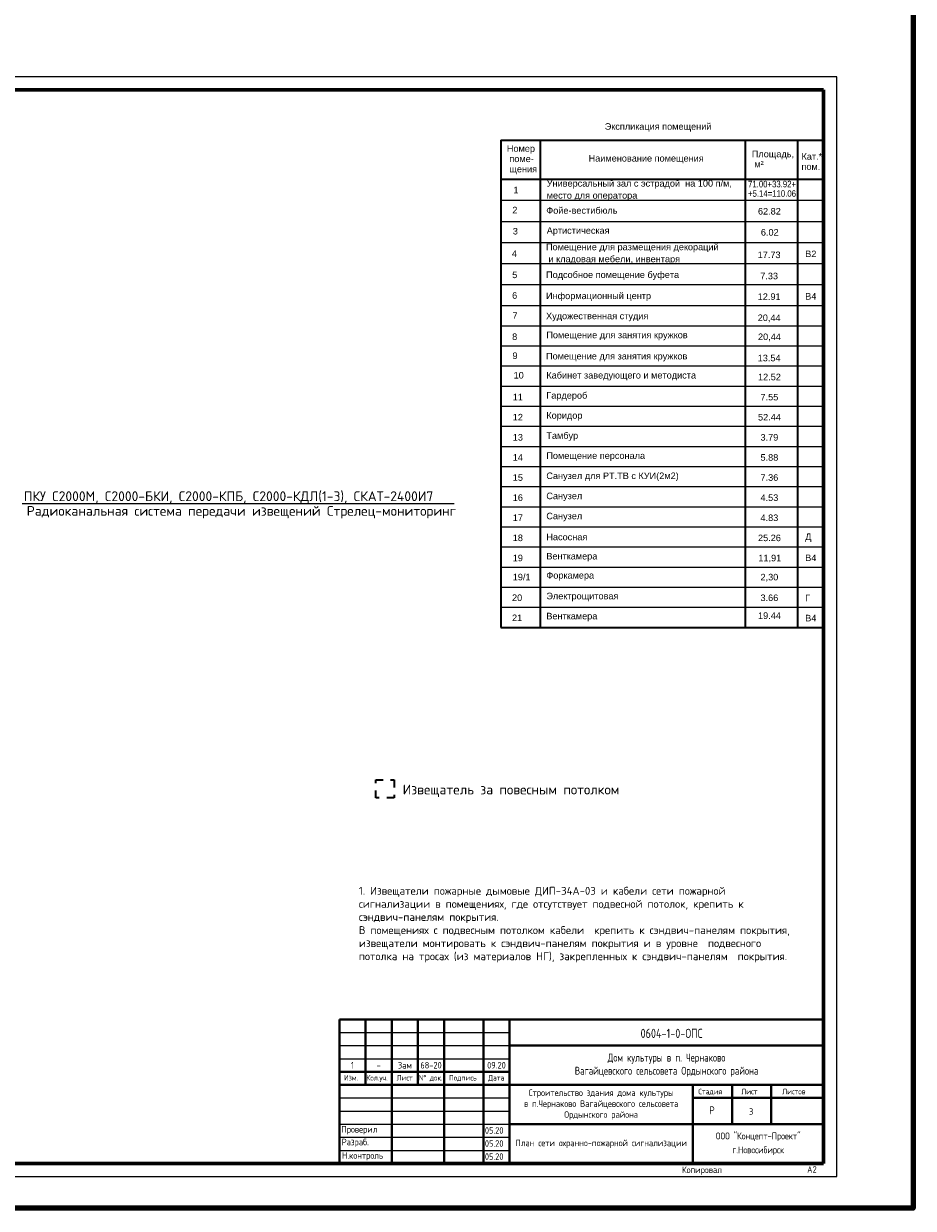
# Model space of a CAD drawing. Header units: millimetres. Extents: x -119471 to 297097, y -64331 to 65495.
# Tile 21 of 54: x -89296 to -55308, y -49401 to -4160. Entities that reach past the tile are written whole.
import ezdxf
from ezdxf.enums import TextEntityAlignment as Align

# ---------------------------------------------------------------- set-up
doc = ezdxf.new("R2010")
doc.units = ezdxf.units.MM
doc.linetypes.add('Dashed', pattern=[564.444447, 282.222223, -282.222223])
for name, color, linetype, lineweight in [('12 рамка штамп', 250, 'Continuous', 35), ('13 названия помещений', 14, 'Continuous', 25), ('60 Оповещение', 213, 'Continuous', 35), ('Формат', 7, 'Continuous', 50)]:
    doc.layers.add(name, color=color, linetype=linetype, lineweight=lineweight)
doc.styles.add('GOST 2.304', font='cs_gost2304.shx')
doc.styles.add('My styl2', font='isocpeur.ttf')
doc.styles.add('ГОСТ 2.304', font='CS_Gost2304.shx')
doc.styles.add('СГЕНЕРИР_СТИЛЬ_1', font='arial.ttf')

# ---------------------------------------------------------------- blocks, each defined once
blk = doc.blocks.new('штамп')
at = {"layer": 'Формат', "color": 7, "linetype": 'Continuous', "lineweight": 40, "ltscale": 10, "extrusion": (0, 1, 0)}
for points, elevation in [([(-3954597, 0), (-3973097, 0)], -1274694), ([(-3961097, 0), (-3973097, 0)], -1275694), ([(-3954597, 0), (-3961097, 0)], -1276694), ([(-3954597, 0), (-3973097, 0)], -1277194), ([(-3968097, 0), (-3973097, 0)], -1277694), ([(-3961097, 0), (-3973097, 0)], -1278694)]:
    blk.add_lwpolyline(points, dxfattribs=dict(at, elevation=elevation))
at = {"layer": 'Формат', "color": 7, "linetype": 'Continuous', "lineweight": 40, "ltscale": 10, "extrusion": (1, 0, 0)}
for points, elevation in [([(-1280194, 0), (-1274694, 0)], 3954597), ([(-1274694, 0), (-1277194, 0)], 3955597), ([(-1274694, 0), (-1280194, 0)], 3956597), ([(-1274694, 0), (-1277194, 0)], 3957597), ([(-1274694, 0), (-1280194, 0)], 3958597), ([(-1274694, 0), (-1280194, 0)], 3960097), ([(-1280194, 0), (-1274695, 0)], 3961097), ([(-1280194, 0), (-1277194, 0)], 3968097), ([(-1277194, 0), (-1280194, 0)], 3968097), ([(-1277194, 0), (-1278694, 0)], 3969597), ([(-1277194, 0), (-1278694, 0)], 3971097)]:
    blk.add_lwpolyline(points, dxfattribs=dict(at, elevation=elevation))
at = {"layer": 'Формат', "color": 7, "linetype": 'Continuous', "lineweight": 25, "extrusion": (0, 1, 0)}
for elevation in [-1275194, -1275694, -1276194, -1277694, -1278194, -1278194, -1278694, -1278694, -1279194, -1279194, -1279694, -1279694]:
    blk.add_lwpolyline([(-3954597, 0), (-3961097, 0)], dxfattribs=dict(at, elevation=elevation))
at = {"layer": '12 рамка штамп', "style": 'GOST 2.304'}
for s, p in [('Проверил', (3954673, -1279015)), ('Разраб.', (3954685, -1279501)), ('Н.контроль', (3954699, -1280013))]:
    blk.add_text(s, height=250, dxfattribs=at).set_placement(p)
at = {"layer": '12 рамка штамп', "linetype": 'Continuous', "attachment_point": 5, "style": 'GOST 2.304'}
for s, insert, char_height in [('\\A1;0604-1-0-ОПС', (3967288, -1275226), 350), ('Дом культуры в п. Чернаково \\PВагайцевского сельсовета Ордынского района', (3967097, -1276444), 300), ('Строительство здания дома культуры\\Pв п.Чернаково Вагайцевского сельсовета\\PОрдынского района', (3964597, -1277944), 250)]:
    blk.add_mtext(s, dxfattribs=dict(at, insert=insert, char_height=char_height))
at = {"layer": 'Формат', "linetype": 'Continuous', "style": 'GOST 2.304'}
for s, height, p in [('Изм.', 210, (3954774, -1277027)), ('Кол.уч.', 210, (3955622, -1277027)), ('Лист', 210, (3956784, -1277027)), ('N%%D док.', 210, (3957626, -1277027)), ('Подпись', 210, (3958784, -1277027)), ('Дата', 210, (3960284, -1277027)), ('Стадия', 210, (3968311, -1277554)), ('Лист', 210, (3969956, -1277554)), ('Листов', 210, (3971516, -1277554)), ('05.20', 250, (3960154, -1279058)), ('05.20', 250, (3960154, -1279558)), ('05.20', 250, (3960154, -1280058))]:
    blk.add_text(s, height=height, dxfattribs=at).set_placement(p)
at = {"layer": 'Формат', "style": 'GOST 2.304'}
blk.add_text('Р', height=300, dxfattribs=at).set_placement((3968734, -1278314))
for s, p in [('ООО "Концепт-Проект"', (3970597, -1279143)), ('г.Новосибирск', (3970597, -1279675))]:
    blk.add_text(s, height=260, dxfattribs=at).set_placement(p, align=Align.MIDDLE_CENTER)

msp = doc.modelspace()

# ---------------------------------------------------------------- linework, layer by layer
at = {"linetype": 'Continuous', "lineweight": 35}
for p, q in [((-71065.4, -8603.5), (-58733.9, -8603.5)), ((-71065.4, -8603.5), (-71065.4, -27213.5)), ((-69565.4, -8603.5), (-69565.4, -27213.5)), ((-61733.9, -8603.5), (-61733.9, -27213.5)), ((-59733.9, -8603.5), (-59733.9, -27213.5)), ((-71065.4, -10103.5), (-58733.9, -10103.5)), ((-71065.4, -27213.5), (-58733.9, -27213.5))]:
    msp.add_line(p, q, dxfattribs=at)
at = {"linetype": 'Continuous'}
for p, q in [((-71065.4, -10903.5), (-58733.9, -10903.5)), ((-71065.4, -11710.9), (-58733.9, -11710.9)), ((-71065.4, -12510.9), (-58733.9, -12510.9)), ((-71065.4, -13318.2), (-58733.9, -13318.2)), ((-71065.4, -14118.2), (-58733.9, -14118.2)), ((-71065.4, -14925.5), (-58733.9, -14925.5)), ((-71065.4, -15693.5), (-58733.9, -15693.5)), ((-71065.4, -16461.5), (-58733.9, -16461.5)), ((-71065.4, -17229.5), (-58733.9, -17229.5)), ((-71065.4, -17997.5), (-58733.9, -17997.5)), ((-71065.4, -18765.5), (-58733.9, -18765.5)), ((-71065.4, -19533.5), (-58733.9, -19533.5)), ((-71065.4, -20301.5), (-58733.9, -20301.5)), ((-71065.4, -21069.5), (-58733.9, -21069.5)), ((-71065.4, -21837.5), (-58733.9, -21837.5)), ((-71065.4, -22605.5), (-58733.9, -22605.5)), ((-71065.4, -23373.5), (-58733.9, -23373.5)), ((-71065.4, -24141.5), (-58733.9, -24141.5)), ((-71065.4, -24909.5), (-58733.9, -24909.5)), ((-71065.4, -25677.5), (-58733.9, -25677.5)), ((-71065.4, -26445.5), (-58733.9, -26445.5)), ((-71065.4, -27213.5), (-58733.9, -27213.5))]:
    msp.add_line(p, q, dxfattribs=at)
at = {"layer": '12 рамка штамп', "color": 7, "linetype": 'Continuous', "lineweight": 25, "ltscale": 100, "extrusion": (0, 1, 0)}
for points, elevation in [([(58233.9, 0), (117633.9, 0)], -6187.3), ([(117633.9, 0), (58233.9, 0)], -48187.3)]:
    msp.add_lwpolyline(points, dxfattribs=dict(at, elevation=elevation))
at = {"layer": '12 рамка штамп', "color": 7, "linetype": 'Continuous', "lineweight": 25, "ltscale": 100, "extrusion": (1, 0, 0), "elevation": -58233.9}
msp.add_lwpolyline([(-48187.3, 0), (-6187.3, 0)], dxfattribs=at)
at = {"layer": '12 рамка штамп', "color": 7, "linetype": 'Continuous', "lineweight": 60, "ltscale": 100, "extrusion": (0, 1, 0)}
for points, elevation in [([(58733.9, 0), (115633.9, 0)], -6687.3), ([(115633.9, 0), (58733.9, 0)], -47687.3), ([(77233.9, 0), (58733.9, 0)], -47687.3)]:
    msp.add_lwpolyline(points, dxfattribs=dict(at, elevation=elevation))
at = {"layer": '12 рамка штамп', "color": 7, "linetype": 'Continuous', "lineweight": 60, "ltscale": 100, "extrusion": (1, 0, 0), "elevation": -58733.9}
for points in [[(-47687.3, 0), (-6687.3, 0)], [(-47687.3, 0), (-42187.3, 0)]]:
    msp.add_lwpolyline(points, dxfattribs=at)
at = {"layer": '13 названия помещений', "lineweight": 25, "ltscale": 100}
msp.add_line((-89347.8, -22479.5), (-72855.4, -22479.5), dxfattribs=at)
at = {"layer": '60 Оповещение', "lineweight": 100, "ltscale": 100}
msp.add_lwpolyline([(-119470.9, 27105.8), (-55308.1, 27105.8), (-55308.1, -49400.6), (-119470.9, -49400.6)], close=True, dxfattribs=at)
at = {"layer": '60 Оповещение', "color": 1, "linetype": 'Dashed'}
msp.add_lwpolyline([(-75842.4, -33042), (-75144.4, -33042), (-75144.4, -33724.1), (-75842.4, -33724.1)], close=True, dxfattribs=at)

# ---------------------------------------------------------------- block references
at = {"color": 7, "linetype": 'Continuous', "lineweight": 15}
msp.add_blockref('штамп', (-4031831.2, 1232506.8), dxfattribs=at)

# ---------------------------------------------------------------- texts
at = {"ltscale": 100, "style": 'My styl2'}
for s, p in [('ПКУ С2000М, С2000-БКИ, С2000-КПБ, С2000-КДЛ(1-3), СКАТ-2400И7 ', (-89296.2, -22392.6)), ('Радиоканальная система передачи извещений Стрелец-мониторинг', (-89180.1, -22953))]:
    msp.add_text(s, height=375.046, dxfattribs=at).set_placement(p)
at = {"linetype": 'Continuous', "char_height": 250, "style": 'СГЕНЕРИР_СТИЛЬ_1'}
for s, insert, attachment_point in [('\\A1;{\\fArial|b0|i0|c204|p38;Экспликация помещений}', (-67097.8, -8282.1), 7), ('\\A1;{\\fArial|b0|i0|c204|p38;Наименование помещения}', (-67713.2, -9496.8), 7), ('\\A1;{\\fArial|b0|i0|c204|p38;1}', (-70584.8, -10636.8), 7), ('\\A1;{\\fArial|b0|i0|c204|p38;2}', (-70629.5, -11403.6), 7), ('\\A1;{\\fArial|b0|i0|c204|p38;Фойе-вестибюль}', (-69330.8, -11294), 4), ('\\A1;{\\fArial|b0|i0|c204|p38;3}', (-70608.1, -12213.1), 7), ('\\A1;{\\fArial|b0|i0|c204|p38;Артистическая}', (-69313.9, -12096.3), 4), ('\\A1;{\\fArial|b0|i0|c204|p38;4}', (-70646.1, -13068.3), 7), ('\\A1;{\\fArial|b0|i0|c204|p38;5}', (-70633.1, -13879.6), 7), ('\\A1;Подсобное помещение буфета', (-69340.2, -13783.5), 4), ('\\A1;{\\fArial|b0|i0|c204|p38;6}', (-70636.1, -14668), 7), ('\\A1;Информационный центр', (-69340.2, -14590.8), 4), ('\\A1;{\\fArial|b0|i0|c204|p38;7}', (-70620.8, -15429.6), 7), ('\\A1;{\\fArial|b0|i0|c204|p38;Художественная студия }', (-69340.2, -15358.8), 4), ('\\A1;{\\fArial|b0|i0|c204|p38;8}', (-70634.9, -16243.4), 7), ('\\A1;{\\fArial|b0|i0|c204|p38;Помещение для занятия кружков}', (-69328.4, -16085.2), 4), ('\\A1;{\\fArial|b0|i0|c204|p38;9}', (-70622.8, -16969.7), 7), ('\\A1;{\\fArial|b0|i0|c204|p38;Помещение для занятия кружков }', (-69340.2, -16894.8), 4), ('\\A1;{\\fArial|b0|i0|c204|p38;10}', (-70579.5, -17714.5), 7), ('\\A1;{\\fArial|b0|i0|c204|p38;Кабинет заведующего и методиста}', (-69328.4, -17623.5), 4), ('\\A1;{\\fArial|b0|i0|c204|p38;11}', (-70611.1, -18543.3), 7), ('\\A1;{\\fArial|b0|i0|c204|p38;Гардероб}', (-69328.4, -18391.5), 4), ('\\A1;{\\fArial|b0|i0|c204|p38;12}', (-70611.1, -19311.3), 7), ('\\A1;{\\fArial|b0|i0|c204|p38;Коридор}', (-69328.4, -19157.3), 4), ('\\A1;{\\fArial|b0|i0|c204|p38;13}', (-70611.1, -20083.5), 7), ('\\A1;{\\fArial|b0|i0|c204|p38;Тамбур }', (-69328.4, -19927.5), 4), ('\\A1;{\\fArial|b0|i0|c204|p38;14}', (-70611.1, -20847.3), 7), ('\\A1;{\\fArial|b0|i0|c204|p38;Помещение персонала}', (-69328.4, -20693.2), 4), ('\\A1;{\\fArial|b0|i0|c204|p38;15}', (-70611.1, -21619.4), 7), ('\\A1;Санузел для РТ.ТВ с КУИ(2м2)', (-69328.4, -21463.2), 4), ('\\A1;{\\fArial|b0|i0|c204|p38;16}', (-70611.1, -22387.4), 7), ('\\A1;{\\fArial|b0|i0|c204|p38;Санузел}', (-69328.4, -22231.3), 4), ('\\A1;{\\fArial|b0|i0|c204|p38;17}', (-70611.1, -23151.3), 7), ('\\A1;{\\fArial|b0|i0|c204|p38;Санузел}', (-69328.4, -22999.3), 4), ('\\A1;{\\fArial|b0|i0|c204|p38;18}', (-70611.1, -23923.4), 7), ('\\A1;Насосная', (-69328.4, -23765.4), 4), ('\\A1;{\\fArial|b0|i0|c204|p38;Венткамера}', (-69328.4, -24533.2), 4), ('\\A1;{\\fArial|b0|i0|c204|p38;19}', (-70611.1, -24691.4), 7), ('\\A1;{\\fArial|b0|i0|c204|p38;19/1}', (-70611.1, -25421.5), 7), ('\\A1;{\\fArial|b0|i0|c204|p38;Форкамера}', (-69328.4, -25263.4), 4), ('\\A1;{\\fArial|b0|i0|c204|p38;20}', (-70638.9, -26211), 7), ('\\A1;{\\fArial|b0|i0|c204|p38;Электрощитовая}', (-69328.4, -26055), 4), ('\\A1;{\\fArial|b0|i0|c204|p38;21}', (-70638.9, -26974.9), 7), ('\\A1;{\\fArial|b0|i0|c204|p38;Венткамера}', (-69328.4, -26820.8), 4)]:
    msp.add_mtext(s, dxfattribs=dict(at, insert=insert, attachment_point=attachment_point))
at = {"linetype": 'Continuous', "char_height": 250, "attachment_point": 7, "style": 'СГЕНЕРИР_СТИЛЬ_1'}
for s, insert, line_spacing_factor in [('\\A1;{\\fArial|b0|i0|c204|p38;Номер\\P\\fArial|b0|i0|c204|p38; поме-\\P\\fArial|b0|i0|c204|p38; щения}', (-70837.2, -9910.2), 0.941896), ('\\A1;{\\fArial|b0|i0|c204|p38;Площадь,\\P\\fArial|b0|i0|c204|p38; м²}', (-61477.9, -9651.3), 0.936117), ('\\A1;{\\fArial|b0|i0|c204|p38;Кат.*\\P\\fArial|b0|i0|c204|p38;пом.}', (-59581, -9746), 0.933765)]:
    msp.add_mtext(s, dxfattribs=dict(at, insert=insert, line_spacing_factor=line_spacing_factor))
at = {"linetype": 'Continuous', "char_height": 250, "attachment_point": 4, "style": 'СГЕНЕРИР_СТИЛЬ_1'}
for s, insert, width, line_spacing_factor in [('\\A1;Универсальный зал с эстрадой  на 100 п/м, \\Pместо для оператора ', (-69313.9, -10524.5), 7579.983, 1.102037), ('\\A1;Помещение для размещения декораций\\P и кладовая мебели, инвентаря', (-69341.7, -12953.7), 7607.803, 1.102435)]:
    msp.add_mtext(s, dxfattribs=dict(at, insert=insert, width=width, line_spacing_factor=line_spacing_factor))
at = {"color": 7, "linetype": 'Continuous', "char_height": 250, "attachment_point": 4, "style": 'СГЕНЕРИР_СТИЛЬ_1'}
for s, insert in [('\\A1;{\\W0.850000x;\\fArial|b0|i0|c204|p38;71.00+33.92+}', (-61622.3, -10286.5)), ('\\A1;{\\W0.850000x;\\fArial|b0|i0|c204|p38;+5.14=110.06}', (-61622.8, -10648)), ('\\A1;{\\fArial|b0|i0|c204|p38;62.82}', (-61243.6, -11324.3)), ('\\A1;{\\fArial|b0|i0|c204|p38;6.02}', (-61131.8, -12129.5)), ('\\A1;{\\fArial|b0|i0|c204|p38;17.73}', (-61254.5, -12989.1)), ('\\A1;{\\fArial|b0|i0|c204|p38;В2}', (-59437.7, -12950.9)), ('\\A1;{\\fArial|b0|i0|c204|p38;7.33}', (-61156.6, -13796.3)), ('\\A1;{\\fArial|b0|i0|c204|p38;12.91}', (-61253, -14584.6)), ('\\A1;В4', (-59437.7, -14572.4)), ('\\A1;{\\fArial|b0|i0|c204|p38;20,44}', (-61253, -15414.1)), ('\\A1;{\\fArial|b0|i0|c204|p38;20,44}', (-61241.2, -16140.5)), ('\\A1;{\\fArial|b0|i0|c204|p38;13.54}', (-61253, -16928)), ('\\A1;{\\fArial|b0|i0|c204|p38;12.52}', (-61241.2, -17654.3)), ('\\A1;{\\fArial|b0|i0|c204|p38;7.55}', (-61146.3, -18422.3)), ('\\A1;{\\fArial|b0|i0|c204|p38;52.44}', (-61241.2, -19190.3)), ('\\A1;{\\fArial|b0|i0|c204|p38;3.79}', (-61146.3, -19958.4)), ('\\A1;{\\fArial|b0|i0|c204|p38;5.88}', (-61146.3, -20726.3)), ('\\A1;{\\fArial|b0|i0|c204|p38;7.36}', (-61146.3, -21494.4)), ('\\A1;{\\fArial|b0|i0|c204|p38;4.53}', (-61146.3, -22262.4)), ('\\A1;{\\fArial|b0|i0|c204|p38;4.83}', (-61146.3, -23030.4)), ('\\A1;{\\fArial|b0|i0|c204|p38;25.26}', (-61241.2, -23798.3)), ('\\A1;Д', (-59437.7, -23788.4)), ('\\A1;{\\fArial|b0|i0|c204|p38;11,91}', (-61228.6, -24588.5)), ('\\A1;В4', (-59437.7, -24556.4)), ('\\A1;{\\fArial|b0|i0|c204|p38;2,30}', (-61146.3, -25318.7)), ('\\A1;{\\fArial|b0|i0|c204|p38;3.66}', (-61146.3, -26086)), ('\\A1;Г', (-59437.7, -26092.4)), ('\\A1;{\\fArial|b0|i0|c204|p38;19.44}', (-61241.2, -26768.8)), ('\\A1;В4', (-59437.7, -26860.4))]:
    msp.add_mtext(s, dxfattribs=dict(at, insert=insert))
at = {"ltscale": 100, "attachment_point": 1, "style": 'My styl2'}
for s, insert, char_height, width in [('Извещатель за повесным потолком', (-74816.2, -33220.6), 375.046, 21987.063), ('1. Извещатели пожарные дымовые ДИП-34А-03 и кабели сети пожарной  сигнализации в помещениях, где отсутствует подвесной потолок, крепить к сэндвич-панелям покрытия. \\PВ помещениях с подвесным потолком кабели  крепить к сэндвич-панелям покрытия, извещатели монтировать к сэндвич-панелям покрытия и в уровне  подвесного потолка на тросах (из материалов НГ), закрепленных к сэндвич-панелям  покрытия.', (-76490.8, -37125.1), 300, 16605)]:
    msp.add_mtext(s, dxfattribs=dict(at, insert=insert, char_height=char_height, width=width))
at = {"layer": '12 рамка штамп', "style": 'ГОСТ 2.304'}
msp.add_text('3', height=250, dxfattribs=at).set_placement((-61585.3, -45831.7))
at = {"layer": '12 рамка штамп', "linetype": 'Continuous', "char_height": 250, "attachment_point": 5, "line_spacing_factor": 0.940166, "style": 'ГОСТ 2.304'}
for s, insert, width in [('\\A1;1', (-76733.9, -43937.3), 1000), ('\\A1;Зам', (-74733.9, -43937.3), 1000), ('\\A1;68-20', (-73733.9, -43937.3), 1000), ('\\A1;09.20', (-71233.9, -43937.3), 1000), ('\\A1;-', (-75733.9, -43937.3), 1000), ('\\A1;План сети охранно-пожарной сигнализации', (-67233.9, -46937.3), 7000)]:
    msp.add_mtext(s, dxfattribs=dict(at, insert=insert, width=width))
at = {"layer": '12 рамка штамп', "linetype": 'Continuous', "lineweight": 25, "ltscale": 100, "char_height": 250, "attachment_point": 1}
for s, insert, width in [('\\Fcs_gost2304.shx;\\W1.0000000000;\\T1.0000000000;\\o\\lКопировал', (-64146.4, -47805.8), 1750), ('\\Fcs_gost2304.shx;\\W1.0000000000;\\T1.0000000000;\\o\\lA2', (-59366.1, -47792.9), 508.169)]:
    msp.add_mtext(s, dxfattribs=dict(at, insert=insert, width=width))

doc.saveas('drawing.dxf')
